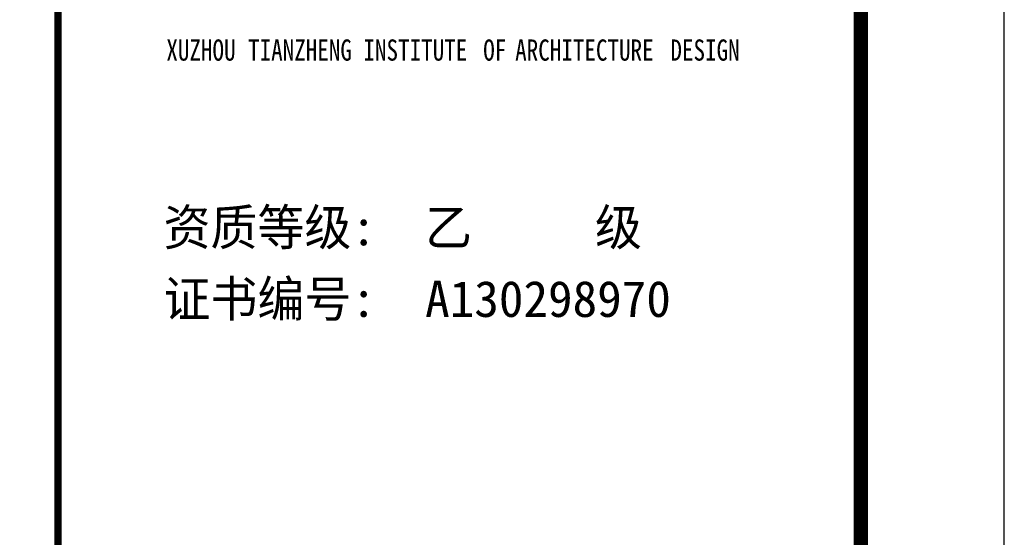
# Model space of a CAD drawing. Extents: x 427948 to 764348, y 274849 to 601549.
# Tile 81 of 212: x 757481 to 764348, y 351276 to 354887. Entities that reach past the tile are written whole.
import ezdxf

# ---------------------------------------------------------------- set-up
doc = ezdxf.new("R2010")
doc.units = 0
doc.header["$LTSCALE"] = 1000
doc.header["$MEASUREMENT"] = 0
doc.layers.get('0').update_dxf_attribs({"linetype": 'CONTINUOUS'})
doc.layers.add('PUB_TITLE', color=4, linetype='CONTINUOUS')
doc.layers.add('TK', color=7, linetype='CONTINUOUS')
doc.styles.add('-宋体', font='txt', dxfattribs={"width": 0.8})
doc.styles.add('黑体', font='simhei.ttf')

# ---------------------------------------------------------------- blocks, each defined once
blk = doc.blocks.new('24')
at = {"color": 4}
blk.add_line((-1110888.9, 145318.9), (-1110888.9, 202718.9), dxfattribs=at)
at = {"layer": 'PUB_TITLE'}
blk.add_line((-1110888.9, 145318.9), (-1110888.9, 202718.9), dxfattribs=at)
at = {"layer": 'PUB_TITLE', "linetype": 'Continuous'}
blk.add_lwpolyline([(-1193988.9, 144318.9), (-1109888.9, 144318.9), (-1109888.9, 203718.9), (-1193988.9, 203718.9)], close=True, dxfattribs=at)
at = {"layer": 'PUB_TITLE', "linetype": 'Continuous', "const_width": 100}
blk.add_lwpolyline([(-1191488.9, 145318.9), (-1110888.9, 145318.9), (-1110888.9, 202718.9), (-1191488.9, 202718.9)], close=True, dxfattribs=at)
at = {"layer": 'PUB_TITLE', "const_width": 50}
blk.add_lwpolyline([(-1116488.9, 145318.9), (-1116488.9, 202718.9)], dxfattribs=at)
at = {"layer": 'PUB_TITLE', "linetype": 'Continuous', "const_width": 80}
blk.add_lwpolyline([(-1110888.9, 145318.9), (-1110888.9, 202718.9)], dxfattribs=at)
at = {"style": '黑体', "width": 0.8}
for s, height, p in [('XUZHOU', 147.86, (-1115733.3, 164670.8)), ('TIANZHENG', 147.86, (-1115163.2, 164670.8)), ('INSTITUTE', 147.86, (-1114358.6, 164670.8)), ('OF', 147.86, (-1113523.2, 164670.8)), ('ARCHITECTURE', 147.864, (-1113300.4, 164670.8)), ('DESIGN', 147.86, (-1112217.4, 164670.8))]:
    blk.add_text(s, height=height, dxfattribs=at).set_placement(p)
at = {"layer": 'TK', "style": '-宋体'}
for s, p in [('资质等级:  乙     级', (-1115753.2, 163382.5)), ('证书编号:  A130298970', (-1115753.2, 162882.9))]:
    blk.add_text(s, height=252, dxfattribs=at).set_placement(p)

msp = doc.modelspace()

# ---------------------------------------------------------------- block references
msp.add_blockref('24', (1874236.9, 189930.5))

doc.saveas('drawing.dxf')
